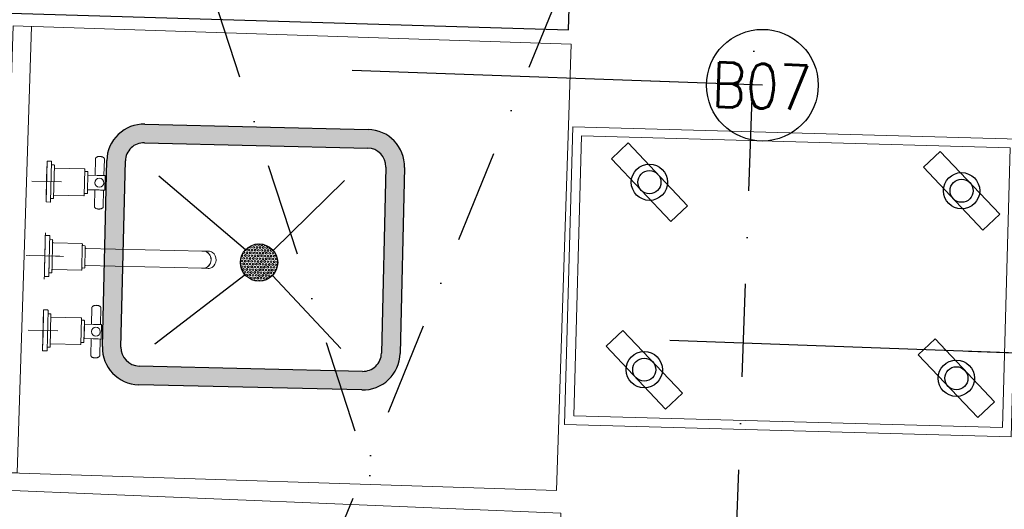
# Model space of a CAD drawing. Header units: millimetres. Extents: x 256680 to 410391, y -77299 to -22623.
# Tile 124 of 202: x 343483 to 344805, y -28903 to -28245. Entities that reach past the tile are written whole.
import ezdxf

# ---------------------------------------------------------------- set-up
doc = ezdxf.new("R2010")
doc.units = ezdxf.units.MM
doc.header["$LTSCALE"] = 2.5
for name, pattern in [('CONTINUA', [0]), ('DASHDOTX2', [2, 1, -0.5, 0, -0.5]), ('NASCOSTA', [0.381, 0.254, -0.127])]:
    doc.linetypes.add(name, pattern=pattern)
for name, color, linetype, lineweight in [('CKD Dimensions', 7, 'Continuous', 0), ('CKD Equipments', 252, 'Continuous', 0), ('ELEVATION 4', 157, 'Continuous', 9), ('EQUIPMENT', 210, 'Continuous', 0), ('HATCH LIGHT', 250, 'Continuous', 0), ('ROOM TEXT', 7, 'Continuous', 5), ('WALL', 132, 'Continuous', 25)]:
    doc.layers.add(name, color=color, linetype=linetype, lineweight=lineweight)
for name, color, linetype in [('CKD-Hood', 1, 'Continuous'), ('EQUI.', 4, 'Continuous'), ('IQ_200_3D', 1, 'Continuous'), ('IQ_204_2D', 7, 'CONTINUA'), ('IQ_204_3D', 7, 'Continuous'), ('IQ_BLUE_3D', 5, 'Continuous'), ('IQ_GREEN_3D', 3, 'Continuous'), ('IQ_RED_3D', 1, 'Continuous'), ('KIT EQUIPMENT', 7, 'Continuous'), ('xKAM-B3-01-Kitchen$0$A-FURN', 8, 'Continuous')]:
    doc.layers.add(name, color=color, linetype=linetype)
doc.styles.add('MTEXT', font='romans.shx', dxfattribs={"width": 0.85})
doc.styles.get("Standard").update_dxf_attribs({"font": 'GOTHIC.TTF'})
doc.dimstyles.new('AJKD_30', dxfattribs={"dimscale": 30, "dimtxt": 2, "dimasz": 1, "dimexe": 0.8, "dimexo": 0.8, "dimgap": 0.5, "dimtad": 1, "dimdec": 0, "dimzin": 0, "dimdsep": 46, "dimtxsty": 'Standard', "dimblk": 'ARCHTICK', "dimcen": 0.125, "dimclrd": 251, "dimclre": 251, "dimclrt": 42, "dimadec": 0, "dimazin": 0, "dimtfac": 1, "dimtdec": 0, "dimtix": 1, "dimtmove": 0, "dimatfit": 3, "dimfxl": 1, "dimtolj": 1, "dimtzin": 0, "dimarcsym": 1})

# ---------------------------------------------------------------- blocks, each defined once
blk = doc.blocks.new('ZNS-MC-BASECONTRPAN')
at = {"layer": 'IQ_200_3D'}
blk.add_3dface([(0, 0, -85), (0, 0, 0), (271.5, 0, 0), (271.5, 0, -85)], dxfattribs=at)
at = {"layer": 'IQ_BLUE_3D', "ltscale": 0.7}
blk.add_3dface([(36.5, -3.6, -29.6), (48.7, -3.6, -29.6), (48.7, -3.6, -40), (36.5, -3.6, -40)], dxfattribs=at)
at = {"layer": 'IQ_GREEN_3D', "ltscale": 0.7}
blk.add_3dface([(95.6, -3.6, -31), (102.6, -3.6, -31), (102.6, -3.6, -39), (95.6, -3.6, -39)], dxfattribs=at)
at = {"layer": 'IQ_RED_3D', "ltscale": 0.7}
blk.add_3dface([(53.4, -3.6, -30.1), (92.6, -3.6, -30.1), (92.6, -3.6, -40), (53.4, -3.6, -40)], dxfattribs=at)
at = {"layer": 'IQ_RED_3D'}
for points, invisible_edges in [([(167.6, -6.1, -35), (167.6, -2.2, -35), (167.6, -2.2, -23.8), (167.6, -9.3, -23.8)], 1), ([(167.6, -2.2, -35), (182, -2.2, -35), (182, -2.2, -23.8), (167.6, -2.2, -23.8)], 1), ([(167.6, -6.1, -46.2), (167.6, -2.2, -46.2), (167.6, -2.2, -35), (167.6, -6.1, -35)], 4), ([(167.6, -2.2, -46.2), (182, -2.2, -46.2), (182, -2.2, -35), (167.6, -2.2, -35)], 4), ([(167.6, -6.1, -35), (167.6, -9.3, -23.8), (182, -9.3, -23.8), (182, -6.1, -35)], 8), ([(167.6, -6.1, -46.2), (167.6, -6.1, -35), (182, -6.1, -35), (182, -6.1, -46.2)], 2), ([(182, -6.1, -35), (182, -9.3, -23.8), (182, -2.2, -23.8), (182, -2.2, -35)], 8), ([(182, -6.1, -46.2), (182, -6.1, -35), (182, -2.2, -35), (182, -2.2, -46.2)], 2), ([(192.1, -6.1, -35), (206.5, -6.1, -35), (206.5, -2.2, -35), (192.1, -2.2, -35)], 15), ([(192.1, -6.1, -35), (192.1, -2.2, -35), (206.5, -2.2, -35), (206.5, -6.1, -35)], 15)]:
    blk.add_3dface(points, dxfattribs=dict(at, invisible_edges=invisible_edges))
for points in [[(167.6, -9.3, -23.8), (167.6, -2.2, -23.8), (182, -2.2, -23.8), (182, -9.3, -23.8)], [(167.6, -6.1, -46.2), (182, -6.1, -46.2), (182, -2.2, -46.2), (167.6, -2.2, -46.2)]]:
    blk.add_3dface(points, dxfattribs=at)
at = {"layer": 'IQ_204_3D', "ltscale": 0.7}
mesh = blk.add_polyface(dxfattribs=at)
corners = [(30.6, -3.3, -47.5), (105.6, -3.3, -47.5), (105.6, -0.3, -47.5), (30.6, -0.3, -47.5), (30.6, -3.3, -22.5), (105.6, -3.3, -22.5), (105.6, -0.3, -22.5), (30.6, -0.3, -22.5)]
mesh.append_faces([[corners[k] for k in face] for face in [(0, 3, 2, 1), (4, 5, 6, 7), (0, 1, 5, 4), (3, 7, 6, 2), (0, 4, 7, 3), (1, 2, 6, 5)]])
at = {"layer": 'IQ_204_3D'}
mesh = blk.add_polyface(dxfattribs=at)
corners = [(166.3, -2.2, -47.5), (166.3, -2.2, -22.5), (166.3, -0.3, -22.5), (166.3, -0.3, -47.5), (183.3, -2.2, -47.5), (183.3, -2.2, -22.5), (183.3, -0.3, -22.5), (183.3, -0.3, -47.5)]
mesh.append_faces([[corners[k] for k in face] for face in [(0, 3, 2, 1), (4, 5, 6, 7), (0, 1, 5, 4), (3, 7, 6, 2), (0, 4, 7, 3), (1, 2, 6, 5)]])
blk = doc.blocks.new('ZNS-MC-BASEREFUNIT')
at = {"layer": 'IQ_200_3D'}
for points in [[(0, 70, 155), (0, 70, 600), (304, 70, 600), (304, 70, 155)], [(0, 70, 600), (0, 30, 600), (304, 30, 600), (304, 70, 600)], [(0, 30, 155), (0, 70, 155), (304, 70, 155), (304, 30, 155)], [(304, 30, 500), (0, 30, 500), (0, 45, 500), (304, 45, 500)], [(0, 45, 500), (0, 45, 585), (304, 45, 585), (304, 45, 500)], [(0, 30, 585), (0, 45, 585), (304, 45, 585), (304, 30, 585)], [(0, 30, 500), (0, 30, 155), (304, 30, 155), (304, 30, 500)], [(304, 30, 600), (0, 30, 600), (0, 30, 585), (304, 30, 585)]]:
    blk.add_3dface(points, dxfattribs=at)
for points, invisible_edges in [([(0, 45, 585), (0, 70, 600), (0, 70, 155), (0, 45, 500)], 5), ([(0, 45, 500), (0, 30, 500), (0, 30, 155), (0, 70, 155)], 8), ([(0, 70, 600), (0, 45, 585), (0, 30, 585), (0, 30, 600)], 1), ([(304, 45, 585), (304, 70, 600), (304, 70, 155), (304, 45, 500)], 5), ([(304, 45, 500), (304, 30, 500), (304, 30, 155), (304, 70, 155)], 8), ([(304, 70, 600), (304, 45, 585), (304, 30, 585), (304, 30, 600)], 1)]:
    blk.add_3dface(points, dxfattribs=dict(at, invisible_edges=invisible_edges))
blk = doc.blocks.new('G$C2A031843')
at = {"layer": 'CKD Equipments', "elevation": -205}
blk.add_lwpolyline([(1300, 1090), (0, 1090), (0, 330), (1300, 330), (1300, 1090)], dxfattribs=at)
at = {"layer": 'IQ_200_3D'}
for points in [[(320.5, 373, 240), (320.5, 333, 240), (320.5, 333, 20), (320.5, 373, 20)], [(320.5, 373, 15), (320.5, 333, 15), (320.5, 333, -205), (320.5, 373, -205)], [(807, 370, 20), (807, 370, 240), (371, 370, 240), (371, 370, 20)], [(807, 370, 240), (807, 330, 240), (371, 330, 240), (371, 370, 240)], [(807, 330, 20), (807, 370, 20), (371, 370, 20), (371, 330, 20)], [(371, 370, 240), (371, 330, 240), (371, 330, 20), (371, 370, 20)], [(807, 370, -205), (807, 370, 15), (371, 370, 15), (371, 370, -205)], [(807, 370, 15), (807, 330, 15), (371, 330, 15), (371, 370, 15)], [(807, 330, -205), (807, 370, -205), (371, 370, -205), (371, 330, -205)], [(371, 370, 15), (371, 330, 15), (371, 330, -205), (371, 370, -205)], [(807, 370, 240), (807, 330, 240), (807, 330, 20), (807, 370, 20)], [(807, 370, 15), (807, 330, 15), (807, 330, -205), (807, 370, -205)], [(1249, 370, 20), (1249, 370, 240), (813, 370, 240), (813, 370, 20)], [(1249, 370, 240), (1249, 330, 240), (813, 330, 240), (813, 370, 240)], [(1249, 330, 20), (1249, 370, 20), (813, 370, 20), (813, 330, 20)], [(813, 370, 240), (813, 330, 240), (813, 330, 20), (813, 370, 20)], [(1249, 370, -205), (1249, 370, 15), (813, 370, 15), (813, 370, -205)], [(1249, 370, 15), (1249, 330, 15), (813, 330, 15), (813, 370, 15)], [(1249, 330, -205), (1249, 370, -205), (813, 370, -205), (813, 330, -205)], [(813, 370, 15), (813, 330, 15), (813, 330, -205), (813, 370, -205)], [(1249, 370, 240), (1249, 330, 240), (1249, 330, 20), (1249, 370, 20)], [(1249, 370, 15), (1249, 330, 15), (1249, 330, -205), (1249, 370, -205)], [(686.5, 350, 189.6), (491.5, 350, 189.6), (491.5, 330, 155), (686.5, 330, 155)], [(686.5, 350, 189.6), (686.5, 330, 225), (491.5, 330, 225), (491.5, 350, 189.6)], [(491.5, 330, 225), (491.5, 330, 155), (491.5, 350, 189.6)], [(686.5, 350, -35.4), (491.5, 350, -35.4), (491.5, 330, -70), (686.5, 330, -70)], [(686.5, 350, -35.4), (686.5, 330, 0), (491.5, 330, 0), (491.5, 350, -35.4)], [(491.5, 330, 0), (491.5, 330, -70), (491.5, 350, -35.4)], [(686.5, 330, 225), (686.5, 330, 155), (686.5, 350, 189.6)], [(686.5, 330, 0), (686.5, 330, -70), (686.5, 350, -35.4)], [(1128.5, 350, 189.6), (933.5, 350, 189.6), (933.5, 330, 155), (1128.5, 330, 155)], [(1128.5, 350, 189.6), (1128.5, 330, 225), (933.5, 330, 225), (933.5, 350, 189.6)], [(933.5, 330, 225), (933.5, 330, 155), (933.5, 350, 189.6)], [(1128.5, 350, -35.4), (933.5, 350, -35.4), (933.5, 330, -70), (1128.5, 330, -70)], [(1128.5, 350, -35.4), (1128.5, 330, 0), (933.5, 330, 0), (933.5, 350, -35.4)], [(933.5, 330, 0), (933.5, 330, -70), (933.5, 350, -35.4)], [(1128.5, 330, 225), (1128.5, 330, 155), (1128.5, 350, 189.6)], [(1128.5, 330, 0), (1128.5, 330, -70), (1128.5, 350, -35.4)], [(686.5, 330, 225), (686.5, 325, 225), (491.5, 325, 225), (491.5, 330, 225)], [(491.5, 325, 225), (491.5, 330, 225), (491.5, 330, 195), (491.5, 325, 195)], [(491.5, 330, 195), (491.5, 325, 195), (686.5, 325, 195), (686.5, 330, 195)], [(686.5, 330, 0), (686.5, 325, 0), (491.5, 325, 0), (491.5, 330, 0)], [(491.5, 325, 0), (491.5, 330, 0), (491.5, 330, -30), (491.5, 325, -30)], [(491.5, 330, -30), (491.5, 325, -30), (686.5, 325, -30), (686.5, 330, -30)], [(686.5, 325, 225), (686.5, 325, 195), (491.5, 325, 195), (491.5, 325, 225)], [(686.5, 325, 0), (686.5, 325, -30), (491.5, 325, -30), (491.5, 325, 0)], [(686.5, 325, 195), (686.5, 330, 195), (686.5, 330, 225), (686.5, 325, 225)], [(686.5, 325, -30), (686.5, 330, -30), (686.5, 330, 0), (686.5, 325, 0)], [(1128.5, 330, 225), (1128.5, 325, 225), (933.5, 325, 225), (933.5, 330, 225)], [(933.5, 325, 225), (933.5, 330, 225), (933.5, 330, 195), (933.5, 325, 195)], [(933.5, 330, 195), (933.5, 325, 195), (1128.5, 325, 195), (1128.5, 330, 195)], [(1128.5, 330, 0), (1128.5, 325, 0), (933.5, 325, 0), (933.5, 330, 0)], [(933.5, 325, 0), (933.5, 330, 0), (933.5, 330, -30), (933.5, 325, -30)], [(933.5, 330, -30), (933.5, 325, -30), (1128.5, 325, -30), (1128.5, 330, -30)], [(1128.5, 325, 225), (1128.5, 325, 195), (933.5, 325, 195), (933.5, 325, 225)], [(1128.5, 325, 0), (1128.5, 325, -30), (933.5, 325, -30), (933.5, 325, 0)], [(1128.5, 325, 195), (1128.5, 330, 195), (1128.5, 330, 225), (1128.5, 325, 225)], [(1128.5, 325, -30), (1128.5, 330, -30), (1128.5, 330, 0), (1128.5, 325, 0)]]:
    blk.add_3dface(points, dxfattribs=at)
at = {"layer": 'IQ_200_3D', "invisible_edges": 5}
for points in [[(686.5, 330, 155), (807, 330, 20), (371, 330, 20), (491.5, 330, 155)], [(807, 330, 240), (686.5, 330, 225), (491.5, 330, 225), (371, 330, 240)], [(371, 330, 240), (491.5, 330, 225), (491.5, 330, 155), (371, 330, 20)], [(686.5, 330, -70), (807, 330, -205), (371, 330, -205), (491.5, 330, -70)], [(807, 330, 15), (686.5, 330, 0), (491.5, 330, 0), (371, 330, 15)], [(371, 330, 15), (491.5, 330, 0), (491.5, 330, -70), (371, 330, -205)], [(807, 330, 240), (686.5, 330, 225), (686.5, 330, 155), (807, 330, 20)], [(807, 330, 15), (686.5, 330, 0), (686.5, 330, -70), (807, 330, -205)], [(1128.5, 330, 155), (1249, 330, 20), (813, 330, 20), (933.5, 330, 155)], [(1249, 330, 240), (1128.5, 330, 225), (933.5, 330, 225), (813, 330, 240)], [(813, 330, 240), (933.5, 330, 225), (933.5, 330, 155), (813, 330, 20)], [(1128.5, 330, -70), (1249, 330, -205), (813, 330, -205), (933.5, 330, -70)], [(1249, 330, 15), (1128.5, 330, 0), (933.5, 330, 0), (813, 330, 15)], [(813, 330, 15), (933.5, 330, 0), (933.5, 330, -70), (813, 330, -205)], [(1249, 330, 240), (1128.5, 330, 225), (1128.5, 330, 155), (1249, 330, 20)], [(1249, 330, 15), (1128.5, 330, 0), (1128.5, 330, -70), (1249, 330, -205)]]:
    blk.add_3dface(points, dxfattribs=at)
at = {"layer": 'IQ_204_2D'}
for p, q in [((176.3, 439.7, -410), (171.6, 453.5, -410)), ((191.4, 448.5, -410), (181.9, 459.4, -410)), ((191.4, 401, -410), (191.4, 461, -410)), ((191.4, 448.5, -410), (201, 459.4, -410)), ((206.6, 439.7, -410), (211.3, 453.5, -410)), ((176.3, 439.7, -410), (162, 436.9, -410)), ((217.4, 416, -410), (165.4, 446, -410)), ((217.4, 446, -410), (165.4, 416, -410)), ((206.6, 439.7, -410), (220.8, 436.9, -410)), ((176.3, 422.2, -410), (162, 425, -410)), ((206.6, 422.2, -410), (220.8, 425, -410)), ((176.3, 422.2, -410), (171.6, 408.5, -410)), ((191.4, 413.5, -410), (181.9, 402.5, -410)), ((191.4, 413.5, -410), (201, 402.5, -410)), ((206.6, 422.2, -410), (211.3, 408.5, -410))]:
    blk.add_line(p, q, dxfattribs=at)
at = {"layer": 'IQ_204_2D', "linetype": 'NASCOSTA', "ltscale": 10}
for p, q in [((391, 205, -410), (391, 330, -410)), ((785, 205, -410), (785, 330, -410)), ((833, 205, -410), (833, 330, -410)), ((1227, 205, -410), (1227, 330, -410)), ((391, 40, -410), (391, 165, -410)), ((785, 40, -410), (785, 165, -410)), ((833, 40, -410), (833, 165, -410)), ((1227, 40, -410), (1227, 165, -410))]:
    blk.add_line(p, q, dxfattribs=at)
at = {"layer": 'IQ_204_2D', "linetype": 'NASCOSTA', "ltscale": 10, "elevation": -410}
for points in [[(805, 205), (371, 205), (371, 165), (805, 165), (805, 205)], [(1247, 205), (813, 205), (813, 165), (1247, 165), (1247, 205)], [(805, 40), (371, 40), (371, 0), (805, 0), (805, 40)], [(1247, 40), (813, 40), (813, 0), (1247, 0), (1247, 40)]]:
    blk.add_lwpolyline(points, dxfattribs=at)
at = {"layer": 'IQ_204_2D', "extrusion": (0, 0, -1)}
blk.add_ellipse((191.4, 431, -410), major_axis=(100, 0), ratio=0.45, dxfattribs=at)
at = {"xscale": -1}
for name, p in [('ZNS-MC-BASEREFUNIT', (344, 300, -360)), ('ZNS-MC-BASECONTRPAN', (319.5, 345, 225))]:
    blk.add_blockref(name, p, dxfattribs=at)
blk = doc.blocks.new('G$C92792038')
at = {"layer": 'CKD Dimensions'}
h = blk.add_hatch(color=61, dxfattribs=at)
h.dxf.hatch_style = 1
edge = h.paths.add_edge_path()
edge.add_line((50, 400), (300, 400))
edge.add_arc((300, 350), 50, 360, 90, ccw=False)
edge.add_line((350, 350), (350, 50))
edge.add_arc((300, 50), 50, 270, 360, ccw=False)
edge.add_line((300, 0), (50, 0))
edge.add_arc((50, 50), 50, 180, 270, ccw=False)
edge.add_line((0, 50), (0, 350))
edge.add_arc((50, 350), 50, 90, 180, ccw=False)
edge = h.paths.add_edge_path(flags=16)
edge.add_arc((300, 50), 25, 270, 360)
edge.add_line((325, 50), (325, 350))
edge.add_arc((300, 350), 25, 0, 90)
edge.add_line((300, 375), (50, 375))
edge.add_arc((50, 350), 25, 90, 180)
edge.add_line((25, 350), (25, 50))
edge.add_arc((50, 50), 25, 180, 270)
edge.add_line((50, 25), (300, 25))
h = blk.add_hatch(dxfattribs=at)
h.set_pattern_fill('HEX', color=256, scale=10)
h.set_pattern_definition([(0, (-71622.6968, -11169.517), (0, 2.16506351), [1.25, -2.5]), (120, (-71622.6968, -11169.517), (-1.875, -1.082531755), [1.25, -2.5]), (60, (-71621.4468, -11169.517), (-1.875, 1.082531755), [1.25, -2.5])])
edge = h.paths.add_edge_path()
edge.add_arc((167.8, 192.2), 25, 0, 360)
at = {"layer": 'CKD Equipments'}
for points in [[(151, 210.7), (54.8, 329.5)], [(151, 210.7), (54.8, 329.5)], [(151, 210.7), (54.8, 329.5)], [(184.6, 210.7), (280.8, 329.5)], [(184.6, 210.7), (280.8, 329.5)], [(184.6, 210.7), (280.8, 329.5)]]:
    blk.add_lwpolyline(points, dxfattribs=at)
at = {"layer": 'EQUI.'}
for p, q in [((50, 400), (300, 400)), ((50, 375), (300, 375)), ((0, 50), (0, 350)), ((25, 50), (25, 350)), ((325, 350), (325, 50)), ((350, 350), (350, 50)), ((300, 25), (50, 25)), ((300, 0), (50, 0))]:
    blk.add_line(p, q, dxfattribs=at)
for points in [[(151, 210.7), (54.8, 329.5)], [(184.6, 210.7), (280.8, 329.5)], [(54.8, 79.9), (151, 173.7)], [(54.8, 79.9), (151, 173.7)], [(54.8, 79.9), (151, 173.7)], [(54.8, 79.9), (151, 173.7)], [(280.8, 79.9), (184.6, 173.7)], [(280.8, 79.9), (184.6, 173.7)], [(280.8, 79.9), (184.6, 173.7)], [(280.8, 79.9), (184.6, 173.7)]]:
    blk.add_lwpolyline(points, dxfattribs=at)
blk.add_circle((167.8, 192.2), 25, dxfattribs=at)
blk.add_circle((167.8, 192.2), 25, dxfattribs=at)
blk.add_circle((167.8, 192.2), 25, dxfattribs=at)
blk.add_circle((167.8, 192.2), 25, dxfattribs=at)
for centre, radius, start, end in [((50, 350), 50, 90, 180), ((300, 350), 50, 0, 90), ((50, 350), 25, 90, 180), ((300, 350), 25, 0, 90), ((50, 50), 50, 180, 270), ((50, 50), 25, 180, 270), ((300, 50), 50, 270, 0), ((300, 50), 25, 270, 0)]:
    blk.add_arc(centre, radius, start, end, dxfattribs=at)
at = {"layer": 'EQUIPMENT'}
for p, q in [((169.9, 505.1), (169.9, 483.6)), ((69.9, 500.1), (69.9, 460.1)), ((169.9, 500.1), (169.9, 460.1)), ((269.9, 500.1), (269.9, 460.1)), ((42.4, 480.1), (97.4, 480.1)), ((42.4, 480.1), (42.4, 474.6)), ((89.9, 480.1), (49.9, 480.1)), ((97.4, 474.6), (97.4, 480.1)), ((144.9, 480.1), (138.9, 480.1)), ((142.4, 480.1), (142.4, 474.6)), ((189.9, 480.1), (149.9, 480.1)), ((169.9, 455.1), (169.9, 476.6)), ((194.9, 480.1), (200.9, 480.1)), ((197.4, 474.6), (197.4, 480.1)), ((242.4, 480.1), (297.4, 480.1)), ((242.4, 480.1), (242.4, 474.6)), ((289.9, 480.1), (249.9, 480.1)), ((297.4, 474.6), (297.4, 480.1)), ((42.9, 474.1), (96.9, 474.1)), ((47.4, 473.6), (47.4, 470.6)), ((47.9, 470.1), (91.9, 470.1)), ((51.9, 470.1), (51.9, 429.6)), ((87.9, 429.6), (87.9, 470.1)), ((92.4, 470.6), (92.4, 473.6)), ((147.4, 473.1), (147.4, 470.6)), ((151.9, 469.1), (151.9, 430.6)), ((187.9, 430.6), (187.9, 469.1)), ((192.4, 470.6), (192.4, 473.1)), ((242.9, 474.1), (296.9, 474.1)), ((247.4, 473.6), (247.4, 470.6)), ((247.9, 470.1), (291.9, 470.1)), ((251.9, 470.1), (251.9, 429.6)), ((287.9, 429.6), (287.9, 470.1)), ((292.4, 470.6), (292.4, 473.6)), ((52.4, 429.1), (87.4, 429.1)), ((55, 429.1), (55, 425.4)), ((55.5, 424.9), (84.2, 424.9)), ((60.1, 424.7), (79.6, 424.7)), ((60.1, 424.7), (60.1, 412.7)), ((61, 424.9), (61, 424.7)), ((78.8, 424.7), (78.8, 424.9)), ((79.6, 412.6), (79.6, 424.7)), ((84.7, 425.4), (84.7, 429.1)), ((154.9, 429.1), (154.9, 426.6)), ((158.4, 425.1), (158.4, 305.6)), ((181.4, 305.6), (181.4, 425.1)), ((184.9, 426.6), (184.9, 429.1)), ((252.4, 429.1), (287.4, 429.1)), ((255, 429.1), (255, 425.4)), ((255.5, 424.9), (284.2, 424.9)), ((260.1, 424.7), (279.6, 424.7)), ((260.1, 424.7), (260.1, 412.7)), ((261, 424.9), (261, 424.7)), ((278.8, 424.7), (278.8, 424.9)), ((279.6, 412.6), (279.6, 424.7)), ((284.7, 425.4), (284.7, 429.1)), ((60.1, 415.2), (37.8, 415.2)), ((101.9, 415.2), (79.6, 415.2)), ((260.1, 415.2), (237.8, 415.2)), ((301.9, 415.2), (279.6, 415.2)), ((34.6, 409.4), (34.6, 409.2)), ((34.6, 409.2), (34.6, 409.1)), ((37.8, 403.2), (60.1, 403.2)), ((60.1, 405.8), (60.1, 402.2)), ((60.6, 401.7), (79.1, 401.7)), ((79.6, 402.2), (79.6, 405.8)), ((79.6, 403.2), (101.9, 403.2)), ((105.2, 409.2), (105.2, 409.4)), ((105.2, 409), (105.2, 409.2)), ((234.6, 409.4), (234.6, 409.2)), ((234.6, 409.2), (234.6, 409.1)), ((237.8, 403.2), (260.1, 403.2)), ((260.1, 405.8), (260.1, 402.2)), ((260.6, 401.7), (279.1, 401.7)), ((279.6, 402.2), (279.6, 405.8)), ((279.6, 403.2), (301.9, 403.2)), ((305.2, 409.2), (305.2, 409.4)), ((305.2, 409), (305.2, 409.2)), ((158.4, 305.6), (158.4, 269.4)), ((181.4, 269.4), (181.4, 305.6)), ((158.3, 267.2), (158.3, 260.5)), ((158.4, 269.4), (158.4, 267.2)), ((181.4, 267.2), (181.4, 269.4)), ((181.5, 260.5), (181.5, 267.2))]:
    blk.add_line(p, q, dxfattribs=at)
for centre in [(69.9, 409.2), (269.9, 409.2)]:
    blk.add_circle(centre, 6, dxfattribs=at)
for centre, radius, start, end in [((42.9, 474.6), 0.5, 180, 270), ((46.9, 473.6), 0.5, 0, 90), ((47.9, 470.6), 0.5, 180, 270), ((91.9, 470.6), 0.5, 270, 0), ((92.9, 473.6), 0.5, 90, 180), ((96.9, 474.6), 0.5, 270, 0), ((142.9, 474.6), 0.484, 180.5909, 257.2082), ((158.1, 2525), 2050.9, 269.6737, 270.0229), ((146.4, 473.1), 0.994, 359.9015, 76.9051), ((150.9, 469.1), 0.956, 357.6447, 77.7093), ((188.9, 469.1), 0.999, 105.4862, 180.0003), ((191.9, 470.6), 0.468, 302.2695, 1.2177), ((193.4, 473.1), 0.969, 105.515, 182.3446), ((242.9, 474.6), 0.5, 180, 270), ((246.9, 473.6), 0.5, 0, 90), ((247.9, 470.6), 0.5, 180, 270), ((291.9, 470.6), 0.5, 270, 0), ((292.9, 473.6), 0.5, 90, 180), ((296.9, 474.6), 0.5, 270, 0), ((52.4, 429.6), 0.5, 180, 270), ((55.5, 425.4), 0.5, 180, 270), ((84.2, 425.4), 0.5, 270, 0), ((87.4, 429.6), 0.5, 270, 0), ((152.4, 430.6), 0.478, 178.2673, 257.1382), ((153.9, 429.1), 0.959, 357.75, 77.9919), ((157.4, 425.1), 0.979, 359.4823, 72.3164), ((182.4, 425.1), 0.994, 107.8916, 180.1174), ((184.4, 426.6), 0.492, 288.0948, 0.3106), ((185.9, 429.1), 0.997, 103.3628, 180.0254), ((187.4, 430.6), 0.475, 305.7664, 0.8101), ((252.4, 429.6), 0.5, 180, 270), ((255.5, 425.4), 0.5, 180, 270), ((284.2, 425.4), 0.5, 270, 0), ((287.4, 429.6), 0.5, 270, 0), ((60.6, 402.2), 0.5, 180, 270), ((79.1, 402.2), 0.5, 270, 0), ((260.6, 402.2), 0.5, 180, 270), ((279.1, 402.2), 0.5, 270, 0), ((169.9, 262), 12.1, 213.9793, 325.1602)]:
    blk.add_arc(centre, radius, start, end, dxfattribs=at)
for centre, major_axis, ratio, start_param, end_param in [((169.9, 480.1), (27.5, 0), 0.000034, 2.667121, 6.283185), ((169.9, 480.1), (25.9, 0), 0.000034, 2.815846, 6.283185), ((169.9, 480.1), (27.5, 0), 0.000034, 0, 0.47639), ((169.9, 480.1), (25.9, 0), 0.000034, 0, 0.327867), ((169.9, 474.1), (27, 0), 0.000034, 3.141456, 6.282925), ((169.9, 470.1), (22, 0), 0.000034, 3.142066, 6.283185), ((169.9, 430.1), (17.5, 0), 0.000034, 2.696758, 6.283185), ((169.9, 426.1), (14.5, 0), 0.000034, 3.141569, 6.283185), ((169.9, 430.1), (17.5, 0), 0.000034, 0, 0.440577), ((169.9, 267.2), (11.6, 0), 0.906322, 3.141593, 6.283185), ((169.9, 267.2), (11.5, 0), 0.906322, 3.141593, 6.283185), ((169.9, 260.5), (11.6, 0), 0.906322, 3.141593, 3.655143), ((169.9, 260.5), (11.6, 0), 0.906322, 5.752494, 6.283185)]:
    blk.add_ellipse(centre, major_axis=major_axis, ratio=ratio, start_param=start_param, end_param=end_param, dxfattribs=at)
for points, knots in [([(147.4, 470.6), (147.4, 470.6), (147.4, 470.6), (147.4, 470.4), (147.5, 470.3), (147.6, 470.2), (147.7, 470.2), (147.7, 470.1), (147.7, 470.1)], [0, 0, 0, 0, 0.042757, 0.325645, 0.547786, 0.733379, 0.889807, 1, 1, 1, 1]), ([(197, 474.1), (197.1, 474.1), (197.1, 474.2), (197.3, 474.3), (197.4, 474.4), (197.4, 474.5), (197.4, 474.6), (197.4, 474.6)], [0, 0, 0, 0, 0.168578, 0.402971, 0.679997, 0.948361, 1, 1, 1, 1]), ([(154.9, 426.6), (154.9, 426.6), (154.9, 426.5), (154.9, 426.4), (155, 426.3), (155.1, 426.2), (155.2, 426.2), (155.2, 426.1), (155.3, 426.1), (155.3, 426.1)], [0, 0, 0, 0, 0.071045, 0.33477, 0.544053, 0.719742, 0.867475, 0.987287, 1, 1, 1, 1]), ([(37.8, 415.2), (37.7, 415.2), (37.5, 415.2), (37, 415), (36.4, 414.7), (35.9, 414.1), (35.4, 413.4), (35.1, 412.5), (34.8, 411.5), (34.6, 410.4), (34.6, 409.7), (34.6, 409.4)], [0, 0, 0, 0, 0.045604, 0.158159, 0.271631, 0.39062, 0.514613, 0.640295, 0.76551, 0.890129, 1, 1, 1, 1]), ([(60.1, 412.7), (60.1, 412.3), (60.1, 412), (60.2, 410.8), (60.2, 410), (60.2, 408), (60.1, 406.8), (60.1, 405.8)], [0.4022822, 0.4022822, 0.4022822, 0.4022822, 0.4375, 0.4375, 0.5, 0.5, 0.5975436, 0.5975436, 0.5975436, 0.5975436]), ([(79.6, 412.6), (79.6, 412.3), (79.6, 411.9), (79.6, 410.8), (79.5, 410), (79.5, 409.2)], [0.90411341, 0.90411341, 0.90411341, 0.90411341, 0.9375, 0.9375, 1, 1, 1, 1]), ([(105.2, 409.4), (105.2, 409.5), (105.2, 410), (105.1, 410.9), (104.9, 412), (104.5, 412.9), (104.1, 413.7), (103.6, 414.4), (103, 414.9), (102.5, 415.2), (102.1, 415.2), (101.9, 415.2)], [0, 0, 0, 0, 0.048847, 0.173034, 0.297636, 0.422848, 0.549037, 0.676469, 0.804317, 0.914337, 1, 1, 1, 1]), ([(237.8, 415.2), (237.7, 415.2), (237.5, 415.2), (237, 415), (236.4, 414.7), (235.9, 414.1), (235.4, 413.4), (235.1, 412.5), (234.8, 411.5), (234.6, 410.4), (234.6, 409.7), (234.6, 409.4)], [0, 0, 0, 0, 0.045604, 0.158159, 0.271631, 0.39062, 0.514613, 0.640295, 0.76551, 0.890129, 1, 1, 1, 1]), ([(260.1, 412.7), (260.1, 412.3), (260.1, 412), (260.2, 410.8), (260.2, 410), (260.2, 408), (260.1, 406.8), (260.1, 405.8)], [0.4022822, 0.4022822, 0.4022822, 0.4022822, 0.4375, 0.4375, 0.5, 0.5, 0.5975436, 0.5975436, 0.5975436, 0.5975436]), ([(279.6, 412.6), (279.6, 412.3), (279.6, 411.9), (279.6, 410.8), (279.5, 410), (279.5, 409.2)], [0.90411341, 0.90411341, 0.90411341, 0.90411341, 0.9375, 0.9375, 1, 1, 1, 1]), ([(305.2, 409.4), (305.2, 409.5), (305.2, 410), (305.1, 410.9), (304.9, 412), (304.5, 412.9), (304.1, 413.7), (303.6, 414.4), (303, 414.9), (302.5, 415.2), (302.1, 415.2), (301.9, 415.2)], [0, 0, 0, 0, 0.048847, 0.173034, 0.297636, 0.422848, 0.549037, 0.676469, 0.804317, 0.914337, 1, 1, 1, 1]), ([(34.6, 409.1), (34.6, 408.9), (34.6, 408.4), (34.7, 407.5), (34.9, 406.5), (35.2, 405.5), (35.7, 404.7), (36.2, 404), (36.7, 403.5), (37.3, 403.2), (37.6, 403.2), (37.8, 403.2)], [0, 0, 0, 0, 0.048847, 0.173034, 0.297636, 0.422848, 0.549037, 0.676469, 0.804317, 0.914337, 1, 1, 1, 1]), ([(101.9, 403.2), (102, 403.2), (102.3, 403.2), (102.8, 403.4), (103.4, 403.8), (103.9, 404.3), (104.3, 405.1), (104.7, 406), (105, 407), (105.1, 408), (105.2, 408.7), (105.2, 409)], [0, 0, 0, 0, 0.045604, 0.158159, 0.271631, 0.39062, 0.514613, 0.640295, 0.76551, 0.890129, 1, 1, 1, 1]), ([(234.6, 409.1), (234.6, 408.9), (234.6, 408.4), (234.7, 407.5), (234.9, 406.5), (235.2, 405.5), (235.7, 404.7), (236.2, 404), (236.7, 403.5), (237.3, 403.2), (237.6, 403.2), (237.8, 403.2)], [0, 0, 0, 0, 0.048847, 0.173034, 0.297636, 0.422848, 0.549037, 0.676469, 0.804317, 0.914337, 1, 1, 1, 1]), ([(301.9, 403.2), (302, 403.2), (302.3, 403.2), (302.8, 403.4), (303.4, 403.8), (303.9, 404.3), (304.3, 405.1), (304.7, 406), (305, 407), (305.1, 408), (305.2, 408.7), (305.2, 409)], [0, 0, 0, 0, 0.045604, 0.158159, 0.271631, 0.39062, 0.514613, 0.640295, 0.76551, 0.890129, 1, 1, 1, 1])]:
    blk.add_open_spline(points, degree=3, knots=knots, dxfattribs=at)
for points in [[(79.5, 409.2), (79.5, 407.9), (79.6, 406.7), (79.6, 405.7)], [(279.5, 409.2), (279.5, 407.9), (279.6, 406.7), (279.6, 405.7)]]:
    blk.add_open_spline(points, degree=3, dxfattribs=at)
blk = doc.blocks.new('G$C62FCE839')
at = {"layer": 'KIT EQUIPMENT', "color": 36}
for p, q in [((0, 21.9), (82.2, 104.1)), ((82.2, 104.1), (104.1, 82.2)), ((21.9, 0), (104.1, 82.2)), ((0, 21.9), (21.9, 0))]:
    blk.add_line(p, q, dxfattribs=at)
for radius in [24.4, 15.5]:
    blk.add_circle((52, 52), radius, dxfattribs=at)
blk = doc.blocks.new('_ArchTick')
at = {"color": 0, "linetype": 'ByBlock', "const_width": 0.15}
blk.add_lwpolyline([(-0.5, -0.5), (0.5, 0.5)], dxfattribs=at)

msp = doc.modelspace()

# ---------------------------------------------------------------- hatches: boundary and pattern name
at = {"layer": 'HATCH LIGHT', "true_color": 0x636466}
h = msp.add_hatch(dxfattribs=at)
h.set_pattern_fill('ANSI32', color=251, scale=6)
h.set_pattern_definition([(45, (278504.94, -46725.026), (-40.411153, 40.411153), []), (45, (278531.88, -46725.026), (-40.411153, 40.411153), [])])
h.paths.add_polyline_path([(355647.8, -32590), (355453.8, -32638.8), (355635.4, -33359.7), (343082.7, -33359.6, -0.000263), (343068.2, -33559.6), (355892, -33559.7)])
h.paths.add_polyline_path([(343496.7, -25157.1), (343296.6, -25157.1, -0.011972), (342815.4, -34256), (343016, -34256, 0.01196)])
h.paths.add_polyline_path([(343480.3, -25697.6), (353159.2, -26046.6, 0.003501), (353653.3, -26800.6), (353820.9, -26691.5), (353270.8, -25850.5), (343486.5, -25497.7, -0.000262)])
h = msp.add_hatch(dxfattribs=at)
h.set_pattern_fill('ANSI37', color=251, scale=8)
h.set_pattern_definition([(45, (278504.942, -46725.026), (-17.960512, 17.960512), []), (135, (278504.942, -46725.026), (-17.960512, -17.960512), [])])
edge = h.paths.add_edge_path()
edge.add_line((346273.8, -25798.3), (343480.3, -25697.6))
edge.add_arc((153082.9, -19659.4), 190493.1, 356.573537, 358.183559, ccw=False)
edge.add_line((343235.5, -31044.7), (346084.7, -31044.7))
edge.add_line((346084.7, -31044.7), (346211.2, -27535.7))
edge.add_line((346211.2, -27535.7), (346111.3, -27532.1))
edge.add_line((346111.3, -27532.1), (346082, -28343.5))
edge.add_line((346082, -28343.5), (346082, -28343.5))
edge.add_line((346082, -28343.5), (346017.2, -30142.4))
edge.add_line((346017.2, -30142.4), (345988.2, -30944.7))
edge.add_line((345988.2, -30944.7), (343356.5, -30944.7))
edge.add_line((343356.5, -30944.7), (343482.6, -27449.3))
edge.add_line((343482.6, -27449.3), (344481.9, -27485.3))
edge.add_line((344481.9, -27485.3), (344523.3, -27486.8))
edge.add_line((344523.3, -27486.8), (344526.9, -27386.9))
edge.add_line((344526.9, -27386.9), (343486.2, -27349.3))
edge.add_line((343486.2, -27349.3), (343542.1, -25799.9))
edge.add_line((343542.1, -25799.9), (345041.1, -25853.9))
edge.add_line((345041.1, -25853.9), (345030.3, -26153.7))
edge.add_line((345030.3, -26153.7), (345006.9, -26801.7))
edge.add_line((345006.9, -26801.7), (345004.2, -26874.9))
edge.add_line((345004.2, -26874.9), (345104.2, -26878.5))
edge.add_line((345104.2, -26878.5), (345141, -25857.5))
edge.add_line((345141, -25857.5), (346170.3, -25894.7))
edge.add_line((346170.3, -25894.7), (346143.7, -26632.7))
edge.add_line((346143.7, -26632.7), (346243.6, -26636.3))
edge.add_line((346243.6, -26636.3), (346273.8, -25798.3))

# ---------------------------------------------------------------- linework, layer by layer
at = {"layer": 'CKD Equipments'}
for points in [[(343454.1, -28853), (343473.6, -28253.3), (344223.2, -28277.7), (344203.7, -28877.4), (343454.1, -28853), (343479.1, -28853.8), (343498.6, -28254.1)], [(344825.3, -28405.4), (344814.3, -28805.3), (344214.5, -28788.8), (344225.5, -28388.9), (344825.3, -28405.4)]]:
    msp.add_lwpolyline(points, dxfattribs=at)
msp.add_lwpolyline([(344813, -28417.1), (344802.6, -28792.9), (344226.9, -28777.1), (344237.2, -28401.2)], close=True, dxfattribs=at)
at = {"layer": 'CKD-Hood', "linetype": 'DASHDOTX2', "ltscale": 50, "elevation": 890}
msp.add_lwpolyline([(343498, -27463), (343399.1, -30188.4), (344398.5, -30224.4), (344497.3, -27499)], close=True, dxfattribs=at)
for points in [[(344398.5, -30224.4), (343498, -27463)], [(344497.3, -27499), (343399.1, -30188.4)]]:
    msp.add_lwpolyline(points, dxfattribs=at)
at = {"layer": 'WALL'}
msp.add_arc((153082.9, -19659.4), 190493.1, 355.605384, 358.346214, dxfattribs=at)
at = {"layer": 'xKAM-B3-01-Kitchen$0$A-FURN'}
for p, q in [((344219.8, -28258.5), (344242.7, -27495.3)), ((343470.2, -28236.1), (344219.8, -28258.5))]:
    msp.add_line(p, q, dxfattribs=at)

# ---------------------------------------------------------------- block references
at = {"layer": 'CKD Equipments', "ltscale": 0.25, "rotation": 88.65044826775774}
msp.add_blockref('G$C92792038', (343992.3, -28743.5), dxfattribs=at)
at = {"layer": 'CKD Equipments'}
for name, p, rotation in [('G$C62FCE839', (344277.9, -28409.9), 268.4234499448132), ('G$C62FCE839', (344697.2, -28421.4), 268.4234499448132), ('G$C62FCE839', (344270.9, -28661.7), 268.4234499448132), ('G$C62FCE839', (344690.2, -28673.2), 268.4234499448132), ('G$C2A031843', (344485.8, -30220.1), 87.6564629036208)]:
    msp.add_blockref(name, p, dxfattribs=dict(at, rotation=rotation))

# ---------------------------------------------------------------- texts
at = {"layer": 'ROOM TEXT', "insert": (344392.6, -28361.1, 0.2), "char_height": 60, "attachment_point": 7, "rotation": 357.9352, "style": 'MTEXT'}
msp.add_mtext_dynamic_manual_height_columns('\\A1;\\pxqc;B07', width=170.917, gutter_width=1.8, heights=[0], dxfattribs=at)

# ---------------------------------------------------------------- leaders
at = {"layer": 'ELEVATION 4'}
for points in [[(344480.2, -28333), (343929.1, -28313.2)], [(344906.9, -28696), (344355.8, -28676.1)]]:
    msp.add_leader(points, dimstyle='AJKD_30', override={"dimasz": 5, "dimgap": 0.5, "dimtad": 0, "dimldrblk": 'DotBlank', "dimfxl": 0.18, "dimfxlon": 1, "dimarcsym": 2}, dxfattribs=at)

doc.saveas('drawing.dxf')
